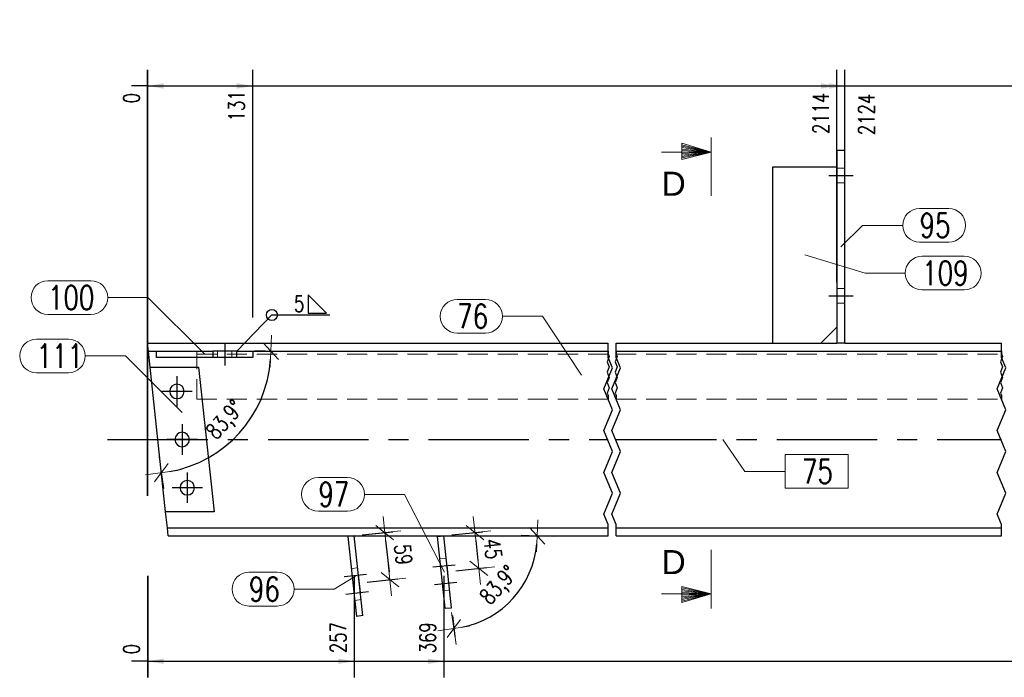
# Model space of a CAD drawing. Header units: millimetres. Extents: x 3536 to 4290, y 11030 to 11491.
# Tile 59 of 102: x 3791 to 3913, y 11115 to 11197. Entities that reach past the tile are written whole.
import ezdxf

# ---------------------------------------------------------------- set-up
doc = ezdxf.new("R2010")
doc.units = ezdxf.units.MM
doc.header["$LTSCALE"] = 10
doc.linetypes.add('HIDDEN', pattern=[0.375, 0.25, -0.125])
doc.linetypes.add('MITTE', pattern=[2, 1.25, -0.25, 0.25, -0.25])
doc.layers.get('Defpoints').update_dxf_attribs({"color": 1})
for name, color, linetype in [('PS_BOLT', 4, 'Continuous'), ('PS_MID', 5, 'MITTE'), ('PS_SHAPE', 3, 'Continuous'), ('PS_WELD', 1, 'Continuous')]:
    doc.layers.add(name, color=color, linetype=linetype)
for name, color, linetype, lineweight in [('PS_DIM', 4, 'Continuous', 13), ('PS_Hidden', 2, 'HIDDEN', 9), ('PS_Pos', 1, 'Continuous', 15), ('PS_SOLID', 7, 'Continuous', 30), ('PS_TEXT', 3, 'Continuous', 18)]:
    doc.layers.add(name, color=color, linetype=linetype, lineweight=lineweight)
doc.styles.add('ARIAL', font='arial.ttf')
doc.styles.add('ROMANS', font='romans.shx', dxfattribs={"width": 0.8})
doc.styles.add('simplex', font='simplex.shx', dxfattribs={"width": 0.75})
doc.dimstyles.new('1_10_GŁ_DS1-LS10', dxfattribs={"dimtxt": 2, "dimasz": 2, "dimexe": 2, "dimexo": 5, "dimgap": 1, "dimtad": 1, "dimjust": 4, "dimdec": 0, "dimlfac": 10, "dimtxsty": 'simplex', "dimblk1": 'NONE', "dimsah": 1, "dimcen": 2, "dimclrd": 256, "dimclre": 256, "dimclrt": 3, "dimadec": 1, "dimazin": 0, "dimtfac": 1, "dimtdec": 0, "dimtmove": 2, "dimatfit": 3, "dimfxl": 1, "dimarcsym": 0})
doc.dimstyles.new('1_10_SC', dxfattribs={"dimtxt": 2, "dimasz": 1, "dimexe": 1, "dimexo": 1, "dimgap": 1, "dimtad": 1, "dimdec": 0, "dimlfac": 10, "dimtxsty": 'simplex', "dimblk": 'dimznak', "dimcen": 2, "dimclrd": 256, "dimclre": 256, "dimclrt": 3, "dimadec": 1, "dimazin": 0, "dimtfac": 1, "dimtdec": 0, "dimtix": 1, "dimtmove": 2, "dimatfit": 3, "dimldrblk": 'dim-grot', "dimfxl": 1, "dimarcsym": 0})

# ---------------------------------------------------------------- blocks, each defined once
blk = doc.blocks.new('dimznak')
at = {"color": 0}
for points in [[(0, 2), (0, -2)], [(-2, 0), (2, 0)]]:
    blk.add_lwpolyline(points, dxfattribs=at)
at = {"color": 2}
blk.add_lwpolyline([(1, 1), (-1, -1)], dxfattribs=at)
blk = doc.blocks.new('*D23')
at = {"layer": 'Defpoints', "color": 0, "transparency": 16777216}
for p in [(3819.64, 11155.89), (3863.9, 11155.89), (3806.86, 11153.87), (3815.17, 11143.27), (3808.78, 11135.87)]:
    blk.add_point(p, dxfattribs=at)
at = {"layer": 'PS_DIM', "lineweight": -2, "transparency": 16777216}
blk.add_arc((3806.64, 11155.89), 15.24, 279.8533, 356.2387, dxfattribs=at)
for p, rotation in [((3821.88, 11155.89), 88.1193283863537), ((3808.26, 11140.74), 187.9726743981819)]:
    blk.add_blockref('dimznak', p, dxfattribs=dict(at, rotation=rotation))
at = {"layer": 'PS_DIM', "color": 3, "transparency": 16777216, "insert": (3816.34, 11147.17), "char_height": 2, "attachment_point": 5, "rotation": 48.046, "style": 'simplex'}
blk.add_mtext('83,9°', dxfattribs=at)
blk = doc.blocks.new('dim-grot')
blk.add_hatch(color=256).paths.add_polyline_path([(0, 0), (-2, 0.5), (-2, -0.5)])
blk.add_lwpolyline([(0, 0), (-2, 0.5), (-2, -0.5), (0, 0)])
blk = doc.blocks.new('*D160')
at = {"layer": 'Defpoints', "color": 0, "transparency": 16777216}
for p in [(3832.28, 11132.87), (3832.91, 11126.99), (3836.71, 11127.4)]:
    blk.add_point(p, dxfattribs=at)
at = {"layer": 'PS_DIM', "lineweight": -2, "transparency": 16777216}
for p, q in [((3833.27, 11132.98), (3837.07, 11133.38)), ((3836.18, 11132.28), (3836.6, 11128.39)), ((3833.9, 11127.1), (3837.7, 11127.51))]:
    blk.add_line(p, q, dxfattribs=at)
for p, rotation in [((3836.08, 11133.28), 96.11031586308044), ((3836.71, 11127.4), 276.1103158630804)]:
    blk.add_blockref('dimznak', p, dxfattribs=dict(at, rotation=rotation))
at = {"layer": 'PS_DIM', "color": 3, "transparency": 16777216, "insert": (3838.38, 11130.55), "char_height": 2, "attachment_point": 5, "rotation": 276.1103, "style": 'simplex'}
blk.add_mtext('59', dxfattribs=at)
blk = doc.blocks.new('*D161')
at = {"layer": 'Defpoints', "color": 0, "transparency": 16777216}
for p in [(3843.44, 11132.87), (3843.92, 11128.4), (3847.79, 11128.81)]:
    blk.add_point(p, dxfattribs=at)
at = {"layer": 'PS_DIM', "lineweight": -2, "transparency": 16777216}
for p, q in [((3844.43, 11132.98), (3848.3, 11133.39)), ((3847.42, 11132.29), (3847.68, 11129.8)), ((3844.91, 11128.5), (3848.78, 11128.92))]:
    blk.add_line(p, q, dxfattribs=at)
for p, rotation in [((3847.31, 11133.28), 96.09200278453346), ((3847.79, 11128.81), 276.0920027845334)]:
    blk.add_blockref('dimznak', p, dxfattribs=dict(at, rotation=rotation))
at = {"layer": 'PS_DIM', "color": 3, "transparency": 16777216, "insert": (3849.54, 11131.26), "char_height": 2, "attachment_point": 5, "rotation": 276.092, "style": 'simplex'}
blk.add_mtext('45', dxfattribs=at)
blk = doc.blocks.new('*D162')
at = {"layer": 'Defpoints', "color": 0, "transparency": 16777216}
for p in [(3809.1, 11132.87), (3843.44, 11132.87), (3863.9, 11132.87), (3844.4, 11123.92), (3849.94, 11123.26)]:
    blk.add_point(p, dxfattribs=at)
at = {"layer": 'PS_DIM', "lineweight": -2, "transparency": 16777216}
blk.add_line((3844.5, 11122.93), (3844.78, 11120.34), dxfattribs=at)
blk.add_arc((3843.44, 11132.87), 11.61, 281.03, 355.062, dxfattribs=at)
for p, rotation in [((3855.05, 11132.87), 87.53100061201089), ((3844.67, 11121.33), 188.5610021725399)]:
    blk.add_blockref('dimznak', p, dxfattribs=dict(at, rotation=rotation))
at = {"layer": 'PS_DIM', "color": 3, "transparency": 16777216, "insert": (3850.44, 11126.58), "char_height": 2, "attachment_point": 5, "rotation": 48.046, "style": 'simplex'}
blk.add_mtext('83,9°', dxfattribs=at)
blk = doc.blocks.new('*D163')
at = {"layer": 'Defpoints', "color": 0, "transparency": 16777216}
for p in [(3806.53, 11132.87), (3806.54, 11132.87), (3806.54, 11117.24)]:
    blk.add_point(p, dxfattribs=at)
at = {"layer": 'PS_DIM', "lineweight": -2, "transparency": 16777216}
for p, q in [((3806.53, 11127.87), (3806.53, 11115.24)), ((3806.54, 11127.87), (3806.54, 11115.24)), ((3806.53, 11117.24), (3804.53, 11117.24)), ((3806.53, 11117.24), (3806.54, 11117.24)), ((3808.54, 11117.24), (3810.54, 11117.24))]:
    blk.add_line(p, q, dxfattribs=at)
at = {"layer": 'PS_DIM', "transparency": 16777216}
blk.add_solid([(3808.54, 11117.58), (3808.54, 11116.91), (3806.54, 11117.24)], dxfattribs=at)
at = {"layer": 'PS_DIM', "color": 3, "transparency": 16777216, "insert": (3804.52, 11118.76), "char_height": 2, "attachment_point": 5, "rotation": 90, "style": 'simplex'}
blk.add_mtext('0', dxfattribs=at)
blk = doc.blocks.new('_None')
blk = doc.blocks.new('*D164')
at = {"layer": 'Defpoints', "color": 0, "transparency": 16777216}
for p in [(3806.53, 11132.87), (3832.28, 11132.87), (3832.28, 11117.24)]:
    blk.add_point(p, dxfattribs=at)
at = {"layer": 'PS_DIM', "lineweight": -2, "transparency": 16777216}
for p, q in [((3806.53, 11127.87), (3806.53, 11115.24)), ((3832.28, 11127.87), (3832.28, 11115.24)), ((3806.53, 11117.24), (3830.28, 11117.24))]:
    blk.add_line(p, q, dxfattribs=at)
at = {"layer": 'PS_DIM', "transparency": 16777216}
blk.add_solid([(3830.28, 11117.58), (3830.28, 11116.91), (3832.28, 11117.24)], dxfattribs=at)
at = {"layer": 'PS_DIM', "color": 3, "transparency": 16777216, "insert": (3830.26, 11120.19), "char_height": 2, "attachment_point": 5, "rotation": 90, "style": 'simplex'}
blk.add_mtext('257', dxfattribs=at)
blk = doc.blocks.new('*D165')
at = {"layer": 'Defpoints', "color": 0, "transparency": 16777216}
for p in [(3806.53, 11132.87), (3843.44, 11132.87), (3843.44, 11117.24)]:
    blk.add_point(p, dxfattribs=at)
at = {"layer": 'PS_DIM', "lineweight": -2, "transparency": 16777216}
for p, q in [((3806.53, 11127.87), (3806.53, 11115.24)), ((3843.44, 11127.87), (3843.44, 11115.24)), ((3806.53, 11117.24), (3841.44, 11117.24))]:
    blk.add_line(p, q, dxfattribs=at)
at = {"layer": 'PS_DIM', "transparency": 16777216}
blk.add_solid([(3841.44, 11117.58), (3841.44, 11116.91), (3843.44, 11117.24)], dxfattribs=at)
at = {"layer": 'PS_DIM', "color": 3, "transparency": 16777216, "insert": (3841.42, 11120.16), "char_height": 2, "attachment_point": 5, "rotation": 90, "style": 'simplex'}
blk.add_mtext('369', dxfattribs=at)
blk = doc.blocks.new('*D166')
at = {"layer": 'Defpoints', "color": 0, "transparency": 16777216}
for p in [(3806.53, 11132.87), (3949.85, 11132.87), (3949.85, 11117.24)]:
    blk.add_point(p, dxfattribs=at)
at = {"layer": 'PS_DIM', "lineweight": -2, "transparency": 16777216}
for p, q in [((3806.53, 11127.87), (3806.53, 11115.24)), ((3949.85, 11127.87), (3949.85, 11115.24)), ((3806.53, 11117.24), (3947.85, 11117.24))]:
    blk.add_line(p, q, dxfattribs=at)
at = {"layer": 'PS_DIM', "transparency": 16777216}
blk.add_solid([(3947.85, 11117.58), (3947.85, 11116.91), (3949.85, 11117.24)], dxfattribs=at)
at = {"layer": 'PS_DIM', "color": 3, "transparency": 16777216, "insert": (3947.83, 11120.87), "char_height": 2, "attachment_point": 5, "rotation": 90, "style": 'simplex'}
blk.add_mtext('3756', dxfattribs=at)
blk = doc.blocks.new('*D167')
at = {"layer": 'Defpoints', "color": 0, "transparency": 16777216}
for p in [(3806.53, 11132.87), (3951.29, 11133.56), (3951.29, 11117.24)]:
    blk.add_point(p, dxfattribs=at)
at = {"layer": 'PS_DIM', "lineweight": -2, "transparency": 16777216}
for p, q in [((3806.53, 11127.87), (3806.53, 11115.24)), ((3951.29, 11128.56), (3951.29, 11115.24)), ((3806.53, 11117.24), (3949.29, 11117.24))]:
    blk.add_line(p, q, dxfattribs=at)
at = {"layer": 'PS_DIM', "transparency": 16777216}
blk.add_solid([(3949.29, 11117.58), (3949.29, 11116.91), (3951.29, 11117.24)], dxfattribs=at)
at = {"layer": 'PS_DIM', "color": 3, "transparency": 16777216, "insert": (3953.53, 11120.91), "char_height": 2, "attachment_point": 5, "rotation": 90, "style": 'simplex'}
blk.add_mtext('3770', dxfattribs=at)
blk = doc.blocks.new('*D168')
at = {"layer": 'Defpoints', "color": 0, "transparency": 16777216}
for p in [(3806.54, 11188.93), (3806.53, 11132.87), (3806.54, 11132.87)]:
    blk.add_point(p, dxfattribs=at)
at = {"layer": 'PS_DIM', "lineweight": -2, "transparency": 16777216}
for p, q in [((3806.53, 11137.87), (3806.53, 11190.93)), ((3806.54, 11137.87), (3806.54, 11190.93)), ((3806.53, 11188.93), (3804.53, 11188.93)), ((3806.53, 11188.93), (3806.54, 11188.93)), ((3808.54, 11188.93), (3810.54, 11188.93))]:
    blk.add_line(p, q, dxfattribs=at)
at = {"layer": 'PS_DIM', "transparency": 16777216}
blk.add_solid([(3808.54, 11189.26), (3808.54, 11188.59), (3806.54, 11188.93)], dxfattribs=at)
at = {"layer": 'PS_DIM', "color": 3, "transparency": 16777216, "insert": (3804.52, 11187.41), "char_height": 2, "attachment_point": 5, "rotation": 90, "style": 'simplex'}
blk.add_mtext('0', dxfattribs=at)
blk = doc.blocks.new('*D169')
at = {"layer": 'Defpoints', "color": 0, "transparency": 16777216}
for p in [(3819.64, 11188.93), (3819.64, 11155.09), (3806.53, 11132.87)]:
    blk.add_point(p, dxfattribs=at)
at = {"layer": 'PS_DIM', "lineweight": -2, "transparency": 16777216}
for p, q in [((3806.53, 11137.87), (3806.53, 11190.93)), ((3819.64, 11160.09), (3819.64, 11190.93)), ((3806.53, 11188.93), (3817.64, 11188.93))]:
    blk.add_line(p, q, dxfattribs=at)
at = {"layer": 'PS_DIM', "transparency": 16777216}
blk.add_solid([(3817.64, 11189.26), (3817.64, 11188.59), (3819.64, 11188.93)], dxfattribs=at)
at = {"layer": 'PS_DIM', "color": 3, "transparency": 16777216, "insert": (3817.62, 11186.44), "char_height": 2, "attachment_point": 5, "rotation": 90, "style": 'simplex'}
blk.add_mtext('131', dxfattribs=at)
blk = doc.blocks.new('*D170')
at = {"layer": 'Defpoints', "color": 0, "transparency": 16777216}
for p in [(3892.4, 11188.93), (3892.4, 11159.48), (3806.53, 11132.87)]:
    blk.add_point(p, dxfattribs=at)
at = {"layer": 'PS_DIM', "lineweight": -2, "transparency": 16777216}
for p, q in [((3806.53, 11137.87), (3806.53, 11190.93)), ((3892.4, 11164.48), (3892.4, 11190.93)), ((3806.53, 11188.93), (3890.4, 11188.93))]:
    blk.add_line(p, q, dxfattribs=at)
at = {"layer": 'PS_DIM', "transparency": 16777216}
blk.add_solid([(3890.4, 11189.26), (3890.4, 11188.59), (3892.4, 11188.93)], dxfattribs=at)
at = {"layer": 'PS_DIM', "color": 3, "transparency": 16777216, "insert": (3890.38, 11185.51), "char_height": 2, "attachment_point": 5, "rotation": 90, "style": 'simplex'}
blk.add_mtext('2114', dxfattribs=at)
blk = doc.blocks.new('*D171')
at = {"layer": 'Defpoints', "color": 0, "transparency": 16777216}
for p in [(3893.4, 11188.93), (3893.4, 11159.29), (3806.53, 11132.87)]:
    blk.add_point(p, dxfattribs=at)
at = {"layer": 'PS_DIM', "lineweight": -2, "transparency": 16777216}
for p, q in [((3806.53, 11137.87), (3806.53, 11190.93)), ((3893.4, 11164.29), (3893.4, 11190.93)), ((3806.53, 11188.93), (3891.4, 11188.93))]:
    blk.add_line(p, q, dxfattribs=at)
at = {"layer": 'PS_DIM', "transparency": 16777216}
blk.add_solid([(3891.4, 11189.26), (3891.4, 11188.59), (3893.4, 11188.93)], dxfattribs=at)
at = {"layer": 'PS_DIM', "color": 3, "transparency": 16777216, "insert": (3896.07, 11185.37), "char_height": 2, "attachment_point": 5, "rotation": 90, "style": 'simplex'}
blk.add_mtext('2124', dxfattribs=at)
blk = doc.blocks.new('*D172')
at = {"layer": 'Defpoints', "color": 0, "transparency": 16777216}
for p in [(3943.4, 11188.93), (3943.4, 11149.89), (3806.53, 11132.87)]:
    blk.add_point(p, dxfattribs=at)
at = {"layer": 'PS_DIM', "lineweight": -2, "transparency": 16777216}
for p, q in [((3806.53, 11137.87), (3806.53, 11190.93)), ((3943.4, 11154.89), (3943.4, 11190.93)), ((3806.53, 11188.93), (3941.4, 11188.93))]:
    blk.add_line(p, q, dxfattribs=at)
at = {"layer": 'PS_DIM', "transparency": 16777216}
blk.add_solid([(3941.4, 11189.26), (3941.4, 11188.59), (3943.4, 11188.93)], dxfattribs=at)
at = {"layer": 'PS_DIM', "color": 3, "transparency": 16777216, "insert": (3941.38, 11185.58), "char_height": 2, "attachment_point": 5, "rotation": 90, "style": 'simplex'}
blk.add_mtext('3691', dxfattribs=at)
blk = doc.blocks.new('*D173')
at = {"layer": 'Defpoints', "color": 0, "transparency": 16777216}
for p in [(3945.4, 11188.93), (3945.4, 11155.09), (3806.53, 11132.87)]:
    blk.add_point(p, dxfattribs=at)
at = {"layer": 'PS_DIM', "lineweight": -2, "transparency": 16777216}
for p, q in [((3806.53, 11137.87), (3806.53, 11190.93)), ((3945.4, 11160.09), (3945.4, 11190.93)), ((3806.53, 11188.93), (3943.4, 11188.93))]:
    blk.add_line(p, q, dxfattribs=at)
at = {"layer": 'PS_DIM', "transparency": 16777216}
blk.add_solid([(3943.4, 11189.26), (3943.4, 11188.59), (3945.4, 11188.93)], dxfattribs=at)
at = {"layer": 'PS_DIM', "color": 3, "transparency": 16777216, "insert": (3945.38, 11194.16), "char_height": 2, "attachment_point": 5, "rotation": 90, "style": 'simplex'}
blk.add_mtext('3711', dxfattribs=at)
blk = doc.blocks.new('*D174')
at = {"layer": 'Defpoints', "color": 0, "transparency": 16777216}
for p in [(3949.85, 11188.93), (3806.53, 11132.87), (3949.85, 11132.87)]:
    blk.add_point(p, dxfattribs=at)
at = {"layer": 'PS_DIM', "lineweight": -2, "transparency": 16777216}
for p, q in [((3806.53, 11137.87), (3806.53, 11190.93)), ((3949.85, 11137.87), (3949.85, 11190.93)), ((3806.53, 11188.93), (3947.85, 11188.93))]:
    blk.add_line(p, q, dxfattribs=at)
at = {"layer": 'PS_DIM', "transparency": 16777216}
blk.add_solid([(3947.85, 11189.26), (3947.85, 11188.59), (3949.85, 11188.93)], dxfattribs=at)
at = {"layer": 'PS_DIM', "color": 3, "transparency": 16777216, "insert": (3947.83, 11185.3), "char_height": 2, "attachment_point": 5, "rotation": 90, "style": 'simplex'}
blk.add_mtext('3756', dxfattribs=at)
blk = doc.blocks.new('*D175')
at = {"layer": 'Defpoints', "color": 0, "transparency": 16777216}
for p in [(3951.29, 11188.93), (3806.53, 11132.87), (3951.29, 11133.56)]:
    blk.add_point(p, dxfattribs=at)
at = {"layer": 'PS_DIM', "lineweight": -2, "transparency": 16777216}
for p, q in [((3806.53, 11137.87), (3806.53, 11190.93)), ((3951.29, 11138.56), (3951.29, 11190.93)), ((3806.53, 11188.93), (3949.29, 11188.93))]:
    blk.add_line(p, q, dxfattribs=at)
at = {"layer": 'PS_DIM', "transparency": 16777216}
blk.add_solid([(3949.29, 11189.26), (3949.29, 11188.59), (3951.29, 11188.93)], dxfattribs=at)
at = {"layer": 'PS_DIM', "color": 3, "transparency": 16777216, "insert": (3953.26, 11185.26), "char_height": 2, "attachment_point": 5, "rotation": 90, "style": 'simplex'}
blk.add_mtext('3770', dxfattribs=at)
blk = doc.blocks.new('Znacznik')
at = {"layer": 'PS_TEXT'}
for p, q in [((4454.27, 7141.25), (4454.27, 7149.35)), ((4454.27, 7147.33), (4450.22, 7148.54)), ((4450.22, 7148.54), (4450.22, 7146.32)), ((4454.27, 7147.33), (4450.22, 7148.34)), ((4454.27, 7147.33), (4450.22, 7148.14)), ((4454.27, 7147.33), (4450.22, 7147.94)), ((4454.27, 7147.33), (4450.22, 7147.73)), ((4454.27, 7147.33), (4447.39, 7147.33)), ((4454.27, 7147.33), (4450.22, 7147.53)), ((4454.27, 7147.33), (4450.22, 7146.32)), ((4454.27, 7147.33), (4450.22, 7146.52)), ((4454.27, 7147.33), (4450.22, 7146.72)), ((4454.27, 7147.33), (4450.22, 7147.13)), ((4454.27, 7147.33), (4450.22, 7146.92)), ((4454.27, 7147.33), (4450.22, 7147.33))]:
    blk.add_line(p, q, dxfattribs=at)
blk = doc.blocks.new('PRZEK3')
at = {"layer": 'PS_DIM', "color": 7, "xscale": -0.8999999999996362, "yscale": 0.8999999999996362, "zscale": 0.9, "rotation": 90}
blk.add_blockref('Znacznik', (202262.67, 15878.89), dxfattribs=at)
at = {"layer": 'PS_TEXT', "style": 'ROMANS', "width": 0.9, "flags": 4}
blk.add_attdef('PRZEKRÓJ', (195831.81, 11873.66), '', height=2.92, dxfattribs=at)
blk = doc.blocks.new('*X766')
at = {"color": 1}
for p, q in [((3863.9, 11155.09), (3863.9, 11156.87)), ((3864.9, 11155.09), (3864.9, 11156.87)), ((3912.9, 11155.09), (3912.9, 11156.87)), ((3864.03, 11155.21), (3863.76, 11154.56)), ((3863.9, 11155.89), (3863.9, 11155.54)), ((3863.9, 11155.54), (3864.03, 11155.21)), ((3864.45, 11153.79), (3863.9, 11155.09)), ((3865.03, 11155.21), (3864.76, 11154.56)), ((3864.9, 11155.89), (3864.9, 11155.54)), ((3864.9, 11155.54), (3865.03, 11155.21)), ((3865.45, 11153.79), (3864.9, 11155.09)), ((3913.03, 11155.21), (3912.76, 11154.56)), ((3912.9, 11155.89), (3912.9, 11155.54)), ((3912.9, 11155.54), (3913.03, 11155.21)), ((3913.45, 11153.79), (3912.9, 11155.09)), ((3863.35, 11151.19), (3864.45, 11153.79)), ((3863.76, 11154.56), (3864.03, 11153.91)), ((3864.03, 11153.91), (3863.76, 11153.26)), ((3864.35, 11151.19), (3865.45, 11153.79)), ((3864.76, 11154.56), (3865.03, 11153.91)), ((3865.03, 11153.91), (3864.76, 11153.26)), ((3912.35, 11151.19), (3913.45, 11153.79)), ((3912.76, 11154.56), (3913.03, 11153.91)), ((3913.03, 11153.91), (3912.76, 11153.26)), ((3863.76, 11153.26), (3864.03, 11152.61)), ((3864.03, 11152.61), (3863.76, 11151.96)), ((3864.76, 11153.26), (3865.03, 11152.61)), ((3865.03, 11152.61), (3864.76, 11151.96)), ((3912.76, 11153.26), (3913.03, 11152.61)), ((3913.03, 11152.61), (3912.76, 11151.96)), ((3864.45, 11148.59), (3863.35, 11151.19)), ((3863.76, 11151.96), (3864.03, 11151.31)), ((3864.03, 11151.31), (3863.76, 11150.66)), ((3865.45, 11148.59), (3864.35, 11151.19)), ((3864.76, 11151.96), (3865.03, 11151.31)), ((3865.03, 11151.31), (3864.76, 11150.66)), ((3913.45, 11148.59), (3912.35, 11151.19)), ((3912.76, 11151.96), (3913.03, 11151.31)), ((3913.03, 11151.31), (3912.76, 11150.66)), ((3863.76, 11150.66), (3863.9, 11150.34)), ((3863.9, 11150.34), (3863.9, 11149.89)), ((3864.76, 11150.66), (3864.9, 11150.34)), ((3864.9, 11150.34), (3864.9, 11149.89)), ((3912.76, 11150.66), (3912.9, 11150.34)), ((3912.9, 11150.34), (3912.9, 11149.89)), ((3863.35, 11145.99), (3864.45, 11148.59)), ((3864.35, 11145.99), (3865.45, 11148.59)), ((3912.35, 11145.99), (3913.45, 11148.59)), ((3864.45, 11143.39), (3863.35, 11145.99)), ((3865.45, 11143.39), (3864.35, 11145.99)), ((3913.45, 11143.39), (3912.35, 11145.99)), ((3863.35, 11140.78), (3864.45, 11143.39)), ((3864.35, 11140.78), (3865.45, 11143.39)), ((3912.35, 11140.78), (3913.45, 11143.39)), ((3864.45, 11138.18), (3863.35, 11140.78)), ((3865.45, 11138.18), (3864.35, 11140.78)), ((3913.45, 11138.18), (3912.35, 11140.78)), ((3863.35, 11135.58), (3864.45, 11138.18)), ((3864.35, 11135.58), (3865.45, 11138.18)), ((3912.35, 11135.58), (3913.45, 11138.18)), ((3863.9, 11134.28), (3863.35, 11135.58)), ((3864.9, 11134.28), (3864.35, 11135.58)), ((3912.9, 11134.28), (3912.35, 11135.58)), ((3863.9, 11132.87), (3863.9, 11134.28)), ((3864.9, 11132.87), (3864.9, 11134.28)), ((3912.9, 11132.87), (3912.9, 11134.28))]:
    blk.add_line(p, q, dxfattribs=at)
at = {"layer": 'PS_Hidden', "color": 2, "linetype": 'HIDDEN'}
for p, q in [((3893.4, 11178.67), (3892.4, 11178.67)), ((3893.4, 11176.87), (3892.4, 11176.87)), ((3893.4, 11163.67), (3892.4, 11163.67)), ((3893.4, 11161.87), (3892.4, 11161.87)), ((3812.65, 11155.49), (3812.65, 11155.89)), ((3812.65, 11155.49), (3863.9, 11155.49)), ((3812.65, 11149.89), (3812.65, 11155.49)), ((3815.24, 11155.09), (3815.24, 11155.89)), ((3817.04, 11155.09), (3817.04, 11155.89)), ((3864.9, 11155.49), (3912.9, 11155.49)), ((3812.65, 11149.89), (3863.9, 11149.89)), ((3864.9, 11149.89), (3912.9, 11149.89)), ((3842.94, 11129.99), (3843.74, 11130.07)), ((3831.91, 11128.81), (3832.7, 11128.89)), ((3843.37, 11126.01), (3844.16, 11126.09)), ((3832.33, 11124.83), (3833.13, 11124.92))]:
    blk.add_line(p, q, dxfattribs=at)
at = {"layer": 'PS_MID', "color": 5, "linetype": 'MITTE'}
for p, q in [((3891.4, 11177.77), (3894.4, 11177.77)), ((3891.4, 11177.77), (3894.4, 11177.77)), ((3891.4, 11177.77), (3894.4, 11177.77)), ((3891.4, 11177.77), (3894.4, 11177.77)), ((3891.4, 11162.77), (3894.4, 11162.77)), ((3891.4, 11162.77), (3894.4, 11162.77)), ((3891.4, 11162.77), (3894.4, 11162.77)), ((3891.4, 11162.77), (3894.4, 11162.77)), ((3816.14, 11156.89), (3816.14, 11154.09)), ((3810.19, 11152.77), (3810.19, 11148.97)), ((3810.19, 11152.77), (3810.19, 11148.97)), ((3812.09, 11150.87), (3808.29, 11150.87)), ((3812.09, 11150.87), (3808.29, 11150.87)), ((3810.83, 11146.77), (3810.83, 11142.97)), ((3810.83, 11146.77), (3810.83, 11142.97)), ((3801.53, 11144.87), (3863.9, 11144.87)), ((3812.73, 11144.87), (3808.93, 11144.87)), ((3812.73, 11144.87), (3808.93, 11144.87)), ((3864.9, 11144.87), (3912.9, 11144.87)), ((3811.47, 11140.77), (3811.47, 11136.97)), ((3811.47, 11140.77), (3811.47, 11136.97)), ((3813.37, 11138.87), (3809.57, 11138.87)), ((3813.37, 11138.87), (3809.57, 11138.87)), ((3842.04, 11128.99), (3844.83, 11129.28)), ((3842.04, 11128.99), (3844.83, 11129.28)), ((3831.01, 11127.81), (3833.79, 11128.11)), ((3831.01, 11127.81), (3833.79, 11128.11)), ((3842.28, 11126.8), (3845.06, 11127.1)), ((3842.28, 11126.8), (3845.06, 11127.1)), ((3831.24, 11125.62), (3834.03, 11125.92)), ((3831.24, 11125.62), (3834.03, 11125.92))]:
    blk.add_line(p, q, dxfattribs=at)
at = {"layer": 'PS_SOLID', "color": 7, "linetype": 'Continuous'}
for p, q in [((3892.4, 11180.87), (3892.4, 11156.87)), ((3893.4, 11180.87), (3892.4, 11180.87)), ((3893.4, 11156.87), (3893.4, 11180.87)), ((3884.4, 11156.87), (3884.4, 11178.87)), ((3884.4, 11178.87), (3892.4, 11178.87)), ((3890.4, 11156.87), (3892.4, 11158.87)), ((3806.64, 11155.89), (3806.53, 11156.87)), ((3806.53, 11156.87), (3863.9, 11156.87)), ((3864.9, 11156.87), (3892.4, 11156.87)), ((3893.4, 11156.87), (3892.4, 11156.87)), ((3893.4, 11156.87), (3912.9, 11156.87)), ((3806.64, 11155.89), (3807.64, 11155.89)), ((3806.86, 11153.87), (3806.64, 11155.89)), ((3807.64, 11155.09), (3807.64, 11155.89)), ((3807.64, 11155.89), (3814.64, 11155.89)), ((3814.64, 11155.09), (3807.64, 11155.09)), ((3817.64, 11155.89), (3814.64, 11155.89)), ((3814.64, 11155.89), (3814.64, 11155.09)), ((3817.64, 11155.09), (3814.64, 11155.09)), ((3817.64, 11155.09), (3817.64, 11155.89)), ((3817.64, 11155.89), (3819.64, 11155.89)), ((3819.64, 11155.09), (3817.64, 11155.09)), ((3819.64, 11155.89), (3819.64, 11155.09)), ((3819.64, 11155.89), (3863.9, 11155.89)), ((3864.9, 11155.89), (3912.9, 11155.89)), ((3808.78, 11135.87), (3806.86, 11153.87)), ((3806.86, 11153.87), (3812.89, 11153.87)), ((3812.89, 11153.87), (3814.81, 11135.87)), ((3814.81, 11135.87), (3808.78, 11135.87)), ((3808.99, 11133.85), (3808.78, 11135.87)), ((3809.1, 11132.87), (3808.99, 11133.85)), ((3808.99, 11133.85), (3863.9, 11133.85)), ((3809.1, 11132.87), (3863.9, 11132.87)), ((3832.28, 11132.87), (3831.48, 11132.79)), ((3831.48, 11132.79), (3832.54, 11122.84)), ((3833.34, 11122.93), (3832.28, 11132.87)), ((3842.64, 11132.79), (3843.44, 11132.87)), ((3843.6, 11123.84), (3842.64, 11132.79)), ((3844.4, 11123.92), (3843.44, 11132.87)), ((3864.9, 11133.85), (3912.9, 11133.85)), ((3864.9, 11132.87), (3912.9, 11132.87)), ((3843.6, 11123.84), (3844.4, 11123.92)), ((3833.34, 11122.93), (3832.54, 11122.84))]:
    blk.add_line(p, q, dxfattribs=at)
at = {"layer": 'PS_SOLID', "color": 7, "extrusion": (0, 0, -1)}
for centre in [(-3810.19, 11150.87), (-3810.83, 11144.87), (-3811.47, 11138.87)]:
    blk.add_circle(centre, 0.9, dxfattribs=at)
blk = doc.blocks.new('*X769')
at = {"color": 30, "linetype": 'Continuous'}
blk.add_line((3810.83, 11144.87), (3810.83, 11144.87), dxfattribs=at)
blk.add_line((3810.83, 11144.87), (3810.83, 11144.87), dxfattribs=at)
blk.add_line((3810.83, 11144.87), (3810.83, 11144.87), dxfattribs=at)
blk.add_line((3810.83, 11144.87), (3810.83, 11144.87), dxfattribs=at)
blk.add_line((3810.83, 11144.87), (3810.83, 11144.87), dxfattribs=at)
blk = doc.blocks.new('*X772')
at = {"color": 30, "linetype": 'Continuous'}
blk.add_line((3811.47, 11138.87), (3811.47, 11138.87), dxfattribs=at)
blk.add_line((3811.47, 11138.87), (3811.47, 11138.87), dxfattribs=at)
blk.add_line((3811.47, 11138.87), (3811.47, 11138.87), dxfattribs=at)
blk.add_line((3811.47, 11138.87), (3811.47, 11138.87), dxfattribs=at)
blk.add_line((3811.47, 11138.87), (3811.47, 11138.87), dxfattribs=at)
blk = doc.blocks.new('*X773')
at = {"color": 30, "linetype": 'Continuous'}
blk.add_line((3810.19, 11150.87), (3810.19, 11150.87), dxfattribs=at)
blk.add_line((3810.19, 11150.87), (3810.19, 11150.87), dxfattribs=at)
blk.add_line((3810.19, 11150.87), (3810.19, 11150.87), dxfattribs=at)
blk.add_line((3810.19, 11150.87), (3810.19, 11150.87), dxfattribs=at)
blk.add_line((3810.19, 11150.87), (3810.19, 11150.87), dxfattribs=at)
blk = doc.blocks.new('*X774')
at = {"color": 1}
for p, q in [((3845.09, 11162.33), (3848.62, 11162.33)), ((3850.72, 11160.23), (3855.72, 11160.23)), ((3860.59, 11152.89), (3855.72, 11160.23)), ((3845.09, 11158.13), (3848.62, 11158.13))]:
    blk.add_line(p, q, dxfattribs=at)
for centre, start, end in [((3845.09, 11160.23), 90, 270), ((3848.62, 11160.23), 270, 90)]:
    blk.add_arc(centre, 2.1, start, end, dxfattribs=at)
at = {"color": 2, "style": 'simplex', "width": 0.75}
blk.add_text('76', height=3, dxfattribs=at).set_placement((3845.09, 11158.73))
blk = doc.blocks.new('*X775')
at = {"color": 1}
for p, q in [((3888.4, 11167.87), (3895.91, 11165.61)), ((3903.01, 11167.71), (3908.26, 11167.71)), ((3895.91, 11165.61), (3900.91, 11165.61)), ((3903.01, 11163.51), (3908.26, 11163.51))]:
    blk.add_line(p, q, dxfattribs=at)
for centre, start, end in [((3903.01, 11165.61), 90, 270), ((3908.26, 11165.61), 270, 90)]:
    blk.add_arc(centre, 2.1, start, end, dxfattribs=at)
at = {"color": 2, "style": 'simplex', "width": 0.75}
blk.add_text('109', height=3, dxfattribs=at).set_placement((3903.01, 11164.11))
blk = doc.blocks.new('*X776')
at = {"color": 1}
for p, q in [((3878.19, 11144.87), (3880.94, 11140.9)), ((3893.78, 11143), (3885.94, 11143)), ((3885.94, 11143), (3885.94, 11138.8)), ((3893.78, 11138.8), (3893.78, 11143)), ((3880.94, 11140.9), (3885.94, 11140.9)), ((3885.94, 11138.8), (3893.78, 11138.8))]:
    blk.add_line(p, q, dxfattribs=at)
at = {"color": 30, "style": 'simplex', "width": 0.75}
blk.add_text('75', height=3, dxfattribs=at).set_placement((3888.04, 11139.4))
blk = doc.blocks.new('*X777')
at = {"color": 1}
for p, q in [((3902.69, 11173.66), (3906.33, 11173.66)), ((3892.9, 11168.87), (3895.59, 11171.56)), ((3895.59, 11171.56), (3900.59, 11171.56)), ((3902.69, 11169.46), (3906.33, 11169.46))]:
    blk.add_line(p, q, dxfattribs=at)
for centre, start, end in [((3902.69, 11171.56), 90, 270), ((3906.33, 11171.56), 270, 90)]:
    blk.add_arc(centre, 2.1, start, end, dxfattribs=at)
at = {"color": 2, "style": 'simplex', "width": 0.75}
blk.add_text('95', height=3, dxfattribs=at).set_placement((3902.69, 11170.06))
blk = doc.blocks.new('*X778')
at = {"color": 1}
for p, q in [((3819.15, 11128.33), (3822.69, 11128.33)), ((3832.41, 11127.86), (3829.79, 11126.23)), ((3824.79, 11126.23), (3829.79, 11126.23)), ((3819.15, 11124.13), (3822.69, 11124.13))]:
    blk.add_line(p, q, dxfattribs=at)
for centre, start, end in [((3819.15, 11126.23), 90, 270), ((3822.69, 11126.23), 270, 90)]:
    blk.add_arc(centre, 2.1, start, end, dxfattribs=at)
at = {"color": 2, "style": 'simplex', "width": 0.75}
blk.add_text('96', height=3, dxfattribs=at).set_placement((3819.15, 11124.73))
blk = doc.blocks.new('*X779')
at = {"color": 1}
for p, q in [((3792.7, 11157.39), (3796.66, 11157.39)), ((3798.76, 11155.29), (3803.76, 11155.29)), ((3810.83, 11148.22), (3803.76, 11155.29)), ((3792.7, 11153.19), (3796.66, 11153.19))]:
    blk.add_line(p, q, dxfattribs=at)
for centre, start, end in [((3792.7, 11155.29), 90, 270), ((3796.66, 11155.29), 270, 90)]:
    blk.add_arc(centre, 2.1, start, end, dxfattribs=at)
at = {"color": 2, "style": 'simplex', "width": 0.75}
blk.add_text('111', height=3, dxfattribs=at).set_placement((3792.7, 11153.79))
blk = doc.blocks.new('*X780')
at = {"color": 1}
for p, q in [((3794.11, 11164.66), (3799.47, 11164.66)), ((3801.57, 11162.56), (3806.57, 11162.56)), ((3813.64, 11155.49), (3806.57, 11162.56)), ((3794.11, 11160.46), (3799.47, 11160.46))]:
    blk.add_line(p, q, dxfattribs=at)
for centre, start, end in [((3794.11, 11162.56), 90, 270), ((3799.47, 11162.56), 270, 90)]:
    blk.add_arc(centre, 2.1, start, end, dxfattribs=at)
at = {"color": 2, "style": 'simplex', "width": 0.75}
blk.add_text('100', height=3, dxfattribs=at).set_placement((3794.11, 11161.06))
blk = doc.blocks.new('*X781')
at = {"color": 1}
for p, q in [((3827.8, 11140.14), (3831.44, 11140.14)), ((3833.54, 11138.04), (3838.54, 11138.04)), ((3843.52, 11128.35), (3838.54, 11138.04)), ((3827.8, 11135.94), (3831.44, 11135.94))]:
    blk.add_line(p, q, dxfattribs=at)
for centre, start, end in [((3827.8, 11138.04), 90, 270), ((3831.44, 11138.04), 270, 90)]:
    blk.add_arc(centre, 2.1, start, end, dxfattribs=at)
at = {"color": 2, "style": 'simplex', "width": 0.75}
blk.add_text('97', height=3, dxfattribs=at).set_placement((3827.8, 11136.54))
blk = doc.blocks.new('*X850')
at = {"color": 3}
for p, q in [((3828.82, 11160.62), (3826.52, 11162.92)), ((3826.52, 11162.92), (3826.52, 11160.62)), ((3826.52, 11160.62), (3828.82, 11160.62))]:
    blk.add_line(p, q, dxfattribs=at)
at = {"color": 9}
for p, q in [((3817.64, 11155.89), (3822.01, 11160.39)), ((3822.01, 11160.39), (3829.22, 11160.39))]:
    blk.add_line(p, q, dxfattribs=at)
blk.add_circle((3822.01, 11160.39), 0.69, dxfattribs=at)
at = {"color": 2, "style": 'simplex', "width": 0.75}
blk.add_text('5', height=2, dxfattribs=at).set_placement((3824.77, 11160.79))

msp = doc.modelspace()

# ---------------------------------------------------------------- linework, layer by layer
at = {"layer": 'PS_DIM'}
for p, q in [((3843.835, 11129.177), (3844.068, 11126.989)), ((3832.797, 11127.999), (3833.031, 11125.811))]:
    msp.add_line(p, q, dxfattribs=at)

# ---------------------------------------------------------------- block references
at = {"layer": 'PS_BOLT', "color": 30}
for name in ['*X773', '*X769', '*X772']:
    msp.add_blockref(name, (0, 0), dxfattribs=at)
at = {"layer": 'PS_Pos'}
for name in ['*X777', '*X775', '*X780', '*X774', '*X779', '*X776', '*X781', '*X778']:
    msp.add_blockref(name, (0, 0), dxfattribs=at)
at = {"layer": 'PS_SHAPE'}
msp.add_blockref('*X766', (0, 0), dxfattribs=at)
at = {"layer": 'PS_TEXT'}
ref = msp.add_blockref('PRZEK3', (15746.775, 207010.766), dxfattribs=dict(at, xscale=-1, rotation=90))
ref.add_attrib('PRZEKRÓJ', 'D', (3870.537, 11175.243), dxfattribs={"height": 3, "style": 'ARIAL'})
ref = msp.add_blockref('PRZEK3', (15746.775, -184704.423), dxfattribs=dict(at, rotation=90))
ref.add_attrib('PRZEKRÓJ', 'D', (3870.537, 11128.099), dxfattribs={"height": 3, "style": 'ARIAL'})
at = {"layer": 'PS_WELD'}
msp.add_blockref('*X850', (0, 0), dxfattribs=at)

# ---------------------------------------------------------------- dimensions: what is measured, and where the dimension line sits
at = {"layer": 'PS_DIM'}
for base, p2, text, picture, middle in [((3945.395, 11188.926), (3945.395, 11155.091), '3711', '*D173', (3945.376, 11194.156)), ((3892.395, 11188.926), (3892.395, 11159.48), '2114', '*D170', (3890.375, 11185.513)), ((3893.395, 11188.926), (3893.395, 11159.292), '2124', '*D171', (3896.072, 11185.371)), ((3943.395, 11188.926), (3943.395, 11149.891), '3691', '*D172', (3941.375, 11185.585)), ((3949.852, 11188.926), (3949.852, 11132.871), '3756', '*D174', (3947.832, 11185.299)), ((3951.287, 11188.926), (3951.287, 11133.564), '3770', '*D175', (3953.257, 11185.263)), ((3951.287, 11117.245), (3951.287, 11133.564), '3770', '*D167', (3953.534, 11120.908)), ((3949.852, 11117.245), (3949.852, 11132.871), '3756', '*D166', (3947.832, 11120.872))]:
    dim = msp.add_linear_dim(base=base, p1=(3806.535, 11132.871), p2=p2, text=text, dimstyle='1_10_GŁ_DS1-LS10', dxfattribs=at)
    dim.commit()
    dim.dimension.update_dxf_attribs({"geometry": picture, "text_midpoint": middle, "dimtype": 128, "text_rotation": 90})
for base, p1, p2, picture, middle in [((3806.535, 11188.9263), (3806.5349, 11132.8713), (3806.535, 11132.8713), '*D168', (3804.515, 11187.4063)), ((3819.639, 11188.926), (3806.535, 11132.871), (3819.639, 11155.091), '*D169', (3817.619, 11186.442)), ((3806.535, 11117.2448), (3806.5349, 11132.8713), (3806.535, 11132.8713), '*D163', (3804.515, 11118.7648)), ((3832.277, 11117.245), (3806.535, 11132.871), (3832.277, 11132.871), '*D164', (3830.257, 11120.193)), ((3843.44, 11117.245), (3806.535, 11132.871), (3843.44, 11132.871), '*D165', (3841.42, 11120.158))]:
    dim = msp.add_linear_dim(base=base, p1=p1, p2=p2, dimstyle='1_10_GŁ_DS1-LS10', dxfattribs=at)
    dim.commit()
    dim.dimension.update_dxf_attribs({"geometry": picture, "text_midpoint": middle, "dimtype": 128, "text_rotation": 90})
for base, line1, line2, picture, middle in [((3815.173, 11143.27), ((3819.639, 11155.891), (3863.895, 11155.891)), ((3808.776, 11135.871), (3806.855, 11153.871)), '*D23', (3816.341, 11147.17)), ((3849.941, 11123.256), ((3809.096, 11132.871), (3863.895, 11132.871)), ((3844.395, 11123.922), (3843.44, 11132.871)), '*D162', (3850.443, 11126.576))]:
    dim = msp.add_angular_dim_2l(base=base, line1=line1, line2=line2, dimstyle='1_10_SC', dxfattribs=at)
    dim.commit()
    dim.dimension.update_dxf_attribs({"geometry": picture, "text_midpoint": middle})
for p1, p2, distance, picture, middle in [((3832.277, 11132.871), (3832.907, 11126.993), 3.822, '*D160', (3838.381, 11130.552)), ((3843.44, 11132.871), (3843.918, 11128.397), 3.891, '*D161', (3849.537, 11131.259))]:
    dim = msp.add_aligned_dim(p1=p1, p2=p2, distance=distance, dimstyle='1_10_SC', dxfattribs=at)
    dim.commit()
    dim.dimension.update_dxf_attribs({"geometry": picture, "text_midpoint": middle})

doc.saveas('drawing.dxf')
